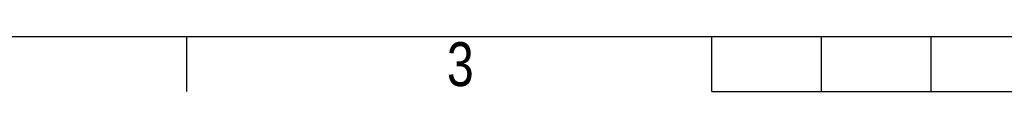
# Model space of a CAD drawing. Header units: millimetres. Extents: x 0 to 420, y 0 to 297.
# Tile 2 of 18: x 93 to 186, y 0 to 5. Entities that reach past the tile are written whole.
import ezdxf

# ---------------------------------------------------------------- set-up
doc = ezdxf.new("R2010")
doc.units = ezdxf.units.MM
doc.layers.add('CARTIGLIO', color=140, linetype='Continuous')
doc.styles.add('SLDTEXTSTYLE2', font='TXT', dxfattribs={"width": 0.821468})

msp = doc.modelspace()

# ---------------------------------------------------------------- linework, layer by layer
at = {"layer": 'CARTIGLIO', "linetype": 'Continuous'}
for p, q in [((5.1801, 5.171), (414.8274, 5.171)), ((108.6644, -0.0032), (108.6644, 5.171)), ((158.2616, -0.0032), (158.2616, 5.171)), ((168.61, -0.0032), (168.61, 5.171)), ((178.9585, -0.0032), (178.9585, 5.171)), ((158.2616, -0.0032), (261.7459, -0.0032))]:
    msp.add_line(p, q, dxfattribs=at)

# ---------------------------------------------------------------- texts
at = {"layer": 'CARTIGLIO', "insert": (134.4919, 4.6371), "char_height": 4.1394, "attachment_point": 2, "style": 'SLDTEXTSTYLE2'}
msp.add_mtext('3', dxfattribs=at)

doc.saveas('drawing.dxf')
